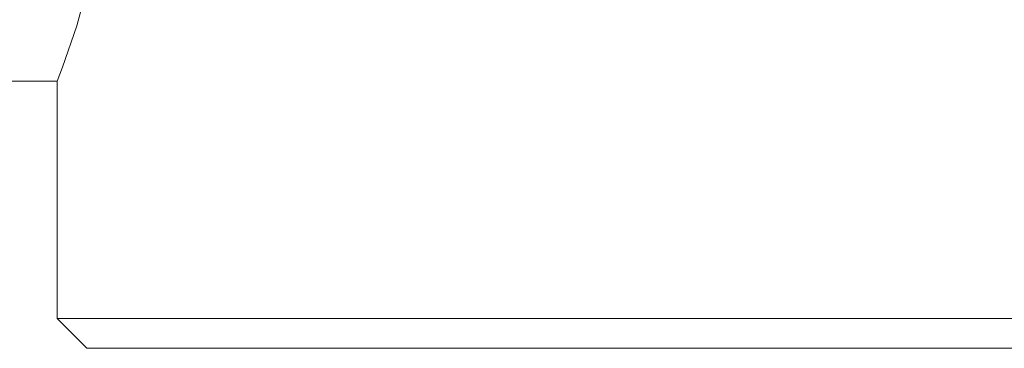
# Model space of a CAD drawing. Header units: millimetres. Extents: x 3925 to 5043, y -86 to 778.
# Tile 37 of 157: x 4417.65 to 4425.94, y 243.68 to 246.45. Entities that reach past the tile are written whole.
import ezdxf

# ---------------------------------------------------------------- set-up
doc = ezdxf.new("R2010")
doc.units = ezdxf.units.MM
doc.header["$LTSCALE"] = 46.255
doc.layers.add('140-154101-0DXF_CONTINUOUS_LINE', color=7, linetype='CONTINUOUS')

msp = doc.modelspace()

# ---------------------------------------------------------------- linework, layer by layer
at = {"layer": '140-154101-0DXF_CONTINUOUS_LINE', "color": 7, "linetype": 'Continuous', "lineweight": 0}
for p, q in [((4417.961, 245.9307), (4416.8629, 245.9307)), ((4417.961, 245.9307), (4417.961, 243.9307)), ((4417.961, 243.9307), (4427.961, 243.9307)), ((4418.211, 243.6807), (4417.961, 243.9307)), ((4418.211, 243.6807), (4427.711, 243.6807))]:
    msp.add_line(p, q, dxfattribs=at)
msp.add_lwpolyline([(4417.961, 249.9307), (4418.0064, 249.8142), (4418.1283, 249.4651), (4418.2732, 248.9182), (4418.366, 248.2679), (4418.366, 247.5934), (4418.2732, 246.943), (4418.1283, 246.3962), (4418.0064, 246.0471), (4417.961, 245.9307)], dxfattribs=at)

doc.saveas('drawing.dxf')
